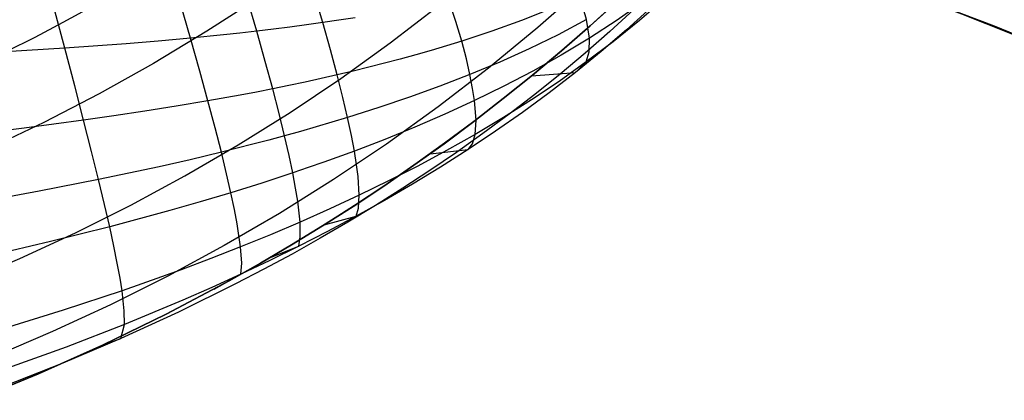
# Model space of a CAD drawing. Header units: millimetres. Extents: x -58 to 58, y -58 to 57.
# Tile 69 of 102: x 11.37 to 20.06, y 47.4 to 50.76. Entities that reach past the tile are written whole.
import ezdxf

# ---------------------------------------------------------------- set-up
doc = ezdxf.new("R2010")
doc.units = ezdxf.units.MM
doc.header["$MEASUREMENT"] = 0
doc.layers.add('Predefinito', color=5, linetype='Continuous')

msp = doc.modelspace()

# ---------------------------------------------------------------- linework, layer by layer
at = {"layer": 'Predefinito'}
for points in [[(21.0733, 50.261), (19.326, 50.9584), (17.5556, 51.5951), (15.7642, 52.1703), (13.9541, 52.6833), (12.1274, 53.1336), (10.2862, 53.5205), (8.4327, 53.8437), (6.5692, 54.1026), (4.6979, 54.2971), (2.821, 54.4269), (0.9407, 54.4919), (-0.9407, 54.4919), (-2.821, 54.4269), (-4.6979, 54.2971), (-6.5692, 54.1026), (-8.4327, 53.8437), (-10.2862, 53.5205), (-12.1274, 53.1336), (-13.9541, 52.6833), (-15.7642, 52.1703)], [(16.7708, 53.9536), (16.4067, 53.5304), (16.0293, 53.1209), (15.6387, 52.7254), (15.4384, 52.5329), (15.2347, 52.3439), (15.0277, 52.1585), (14.8172, 51.9767), (14.6033, 51.7984), (14.3859, 51.6238), (14.0534, 51.3686), (13.7147, 51.1229), (13.4861, 50.9647), (13.2553, 50.811), (13.0223, 50.6616), (12.5499, 50.3759), (12.069, 50.1072), (11.5799, 49.8552), (11.0827, 49.6194)], [(10.873, 48.4396), (11.3703, 48.6523), (11.8622, 48.8802), (12.3485, 49.1239), (12.8279, 49.3831), (13.2971, 49.6565), (13.7556, 49.9439), (14.2037, 50.2452), (14.6414, 50.5604), (15.0685, 50.8895), (15.4852, 51.2326), (15.8913, 51.5897), (16.2868, 51.9608), (16.6717, 52.3461)], [(10.9654, 47.3993), (11.5345, 47.6328), (12.1002, 47.8863), (12.6617, 48.1604), (13.2184, 48.4559), (13.4946, 48.6119), (13.7694, 48.7736), (14.0424, 48.9409), (14.3137, 49.1139), (14.5831, 49.2927), (14.8505, 49.4772), (15.1158, 49.6676), (15.3788, 49.8639), (15.6396, 50.0661), (15.8979, 50.2743), (16.1537, 50.4884), (16.4068, 50.7087), (16.6572, 50.935), (16.9046, 51.1674), (17.1491, 51.4061), (17.3905, 51.6509)], [(17.3905, 51.6509), (17.1491, 51.4061), (16.9046, 51.1674), (16.6572, 50.935), (16.4068, 50.7087), (16.1537, 50.4884), (15.8979, 50.2743), (15.6396, 50.0661), (15.3788, 49.8639), (15.1158, 49.6676), (14.8505, 49.4772), (14.5831, 49.2927), (14.3137, 49.1139), (14.0424, 48.9409), (13.7694, 48.7736), (13.4946, 48.6119), (13.2184, 48.4559), (12.6617, 48.1604), (12.1002, 47.8863), (11.5345, 47.6328), (10.9654, 47.3993)], [(21.2525, 50.1855), (19.9777, 50.7064), (18.6901, 51.195), (17.3905, 51.6509)]]:
    msp.add_lwpolyline(points, dxfattribs=at)
at = {"layer": 'Predefinito', "extrusion": (7.81484e-06, -2.96542e-06, 1)}
msp.add_lwpolyline([(17.388, 51.6519), (18.6876, 51.196), (19.9752, 50.7074), (21.25, 50.1864)], dxfattribs=at)
at = {"layer": 'Predefinito', "extrusion": (0.843748, 0.536739, 0)}
msp.add_lwpolyline([(36.7559, 319), (36.7556, 319.0222), (36.7549, 319.0446), (36.7536, 319.0671), (36.7518, 319.0899), (36.7495, 319.1127), (36.7466, 319.1357), (36.7432, 319.1588), (36.7392, 319.182), (36.7346, 319.2052), (36.7294, 319.2285), (36.7236, 319.2518), (36.7173, 319.2752), (36.7103, 319.2985), (36.7027, 319.3217), (36.6945, 319.345), (36.6856, 319.3681), (36.6762, 319.3911), (36.6661, 319.414), (36.6554, 319.4367), (36.6441, 319.4593), (36.6322, 319.4816), (36.6197, 319.5038), (36.6066, 319.5256), (36.5928, 319.5472), (36.5785, 319.5685), (36.5637, 319.5895), (36.5482, 319.6101), (36.5322, 319.6303), (36.5157, 319.6501), (36.4986, 319.6696), (36.481, 319.6886), (36.463, 319.7071), (36.4444, 319.7252), (36.4254, 319.7427), (36.406, 319.7598), (36.3862, 319.7764), (36.3659, 319.7924), (36.3453, 319.8078), (36.3243, 319.8227), (36.3031, 319.837), (36.2815, 319.8507), (36.2596, 319.8638), (36.2375, 319.8764), (36.2151, 319.8883), (36.1926, 319.8996), (36.1699, 319.9103), (36.147, 319.9203), (36.1239, 319.9298), (36.1008, 319.9386), (36.0776, 319.9468), (36.0543, 319.9544), (36.031, 319.9614), (36.0077, 319.9678), (35.9844, 319.9735), (35.9611, 319.9787), (35.9378, 319.9833), (35.9146, 319.9873), (35.8915, 319.9908), (35.8686, 319.9936), (35.8457, 319.996), (35.823, 319.9977), (35.8004, 319.999), (35.778, 319.9998), (35.7559, 320)], dxfattribs=at)
at = {"layer": 'Predefinito', "extrusion": (0.880635, 0.473795, 0)}
msp.add_lwpolyline([(39.4079, 319), (39.4077, 319.0222), (39.407, 319.0446), (39.4057, 319.0671), (39.4039, 319.0899), (39.4016, 319.1127), (39.3987, 319.1357), (39.3953, 319.1588), (39.3913, 319.182), (39.3867, 319.2052), (39.3815, 319.2285), (39.3757, 319.2518), (39.3693, 319.2752), (39.3624, 319.2985), (39.3548, 319.3217), (39.3466, 319.345), (39.3377, 319.3681), (39.3283, 319.3911), (39.3182, 319.414), (39.3075, 319.4367), (39.2962, 319.4593), (39.2843, 319.4816), (39.2718, 319.5038), (39.2587, 319.5256), (39.2449, 319.5472), (39.2306, 319.5685), (39.2157, 319.5895), (39.2003, 319.6101), (39.1843, 319.6303), (39.1678, 319.6501), (39.1507, 319.6696), (39.1331, 319.6886), (39.1151, 319.7071), (39.0965, 319.7252), (39.0775, 319.7427), (39.0581, 319.7598), (39.0382, 319.7764), (39.018, 319.7924), (38.9974, 319.8078), (38.9764, 319.8227), (38.9552, 319.837), (38.9336, 319.8507), (38.9117, 319.8638), (38.8896, 319.8764), (38.8672, 319.8883), (38.8447, 319.8996), (38.822, 319.9103), (38.7991, 319.9203), (38.776, 319.9298), (38.7529, 319.9386), (38.7297, 319.9468), (38.7064, 319.9544), (38.6831, 319.9614), (38.6598, 319.9678), (38.6365, 319.9735), (38.6132, 319.9787), (38.5899, 319.9833), (38.5667, 319.9873), (38.5436, 319.9908), (38.5207, 319.9936), (38.4978, 319.996), (38.4751, 319.9977), (38.4525, 319.999), (38.4301, 319.9998), (38.4079, 320)], dxfattribs=at)
at = {"layer": 'Predefinito', "extrusion": (0.782167, 0.623069, 0)}
msp.add_lwpolyline([(30.4154, 320), (30.3932, 319.9998), (30.3708, 319.999), (30.3483, 319.9977), (30.3256, 319.996), (30.3027, 319.9936), (30.2797, 319.9908), (30.2566, 319.9873), (30.2334, 319.9833), (30.2102, 319.9787), (30.1869, 319.9735), (30.1636, 319.9678), (30.1402, 319.9614), (30.1169, 319.9544), (30.0937, 319.9468), (30.0704, 319.9386), (30.0473, 319.9298), (30.0243, 319.9203), (30.0014, 319.9103), (29.9787, 319.8996), (29.9561, 319.8883), (29.9338, 319.8764), (29.9116, 319.8638), (29.8898, 319.8507), (29.8682, 319.837), (29.8469, 319.8227), (29.826, 319.8078), (29.8053, 319.7924), (29.7851, 319.7764), (29.7653, 319.7598), (29.7458, 319.7427), (29.7268, 319.7252), (29.7083, 319.7071), (29.6902, 319.6886), (29.6727, 319.6696), (29.6556, 319.6501), (29.6391, 319.6303), (29.6231, 319.6101), (29.6076, 319.5895), (29.5927, 319.5685), (29.5784, 319.5472), (29.5647, 319.5256), (29.5516, 319.5038), (29.539, 319.4816), (29.5271, 319.4593), (29.5158, 319.4367), (29.5051, 319.414), (29.4951, 319.3911), (29.4856, 319.3681), (29.4768, 319.345), (29.4686, 319.3217), (29.461, 319.2985), (29.454, 319.2752), (29.4476, 319.2518), (29.4419, 319.2285), (29.4367, 319.2052), (29.4321, 319.182), (29.4281, 319.1588), (29.4247, 319.1357), (29.4218, 319.1127), (29.4195, 319.0899), (29.4177, 319.0671), (29.4164, 319.0446), (29.4157, 319.0222), (29.4154, 319)], dxfattribs=at)
at = {"layer": 'Predefinito', "extrusion": (0.820741, 0.5713, 0)}
msp.add_lwpolyline([(33.1237, 320), (33.1015, 319.9998), (33.0791, 319.999), (33.0566, 319.9977), (33.0338, 319.996), (33.011, 319.9936), (32.988, 319.9908), (32.9649, 319.9873), (32.9417, 319.9833), (32.9185, 319.9787), (32.8952, 319.9735), (32.8719, 319.9678), (32.8485, 319.9614), (32.8252, 319.9544), (32.802, 319.9468), (32.7787, 319.9386), (32.7556, 319.9298), (32.7326, 319.9203), (32.7097, 319.9103), (32.687, 319.8996), (32.6644, 319.8883), (32.6421, 319.8764), (32.6199, 319.8638), (32.5981, 319.8507), (32.5765, 319.837), (32.5552, 319.8227), (32.5342, 319.8078), (32.5136, 319.7924), (32.4934, 319.7764), (32.4736, 319.7598), (32.4541, 319.7427), (32.4351, 319.7252), (32.4166, 319.7071), (32.3985, 319.6886), (32.381, 319.6696), (32.3639, 319.6501), (32.3473, 319.6303), (32.3313, 319.6101), (32.3159, 319.5895), (32.301, 319.5685), (32.2867, 319.5472), (32.273, 319.5256), (32.2599, 319.5038), (32.2473, 319.4816), (32.2354, 319.4593), (32.2241, 319.4367), (32.2134, 319.414), (32.2034, 319.3911), (32.1939, 319.3681), (32.1851, 319.345), (32.1769, 319.3217), (32.1693, 319.2985), (32.1623, 319.2752), (32.1559, 319.2518), (32.1502, 319.2285), (32.145, 319.2052), (32.1404, 319.182), (32.1364, 319.1588), (32.1329, 319.1357), (32.1301, 319.1127), (32.1277, 319.0899), (32.126, 319.0671), (32.1247, 319.0446), (32.1239, 319.0222), (32.1237, 319)], dxfattribs=at)
at = {"layer": 'Predefinito', "extrusion": (0.855791, 0.517322, 0)}
msp.add_lwpolyline([(35.6167, 320), (35.5945, 319.9998), (35.5722, 319.999), (35.5496, 319.9977), (35.5269, 319.996), (35.504, 319.9936), (35.481, 319.9908), (35.458, 319.9873), (35.4348, 319.9833), (35.4115, 319.9787), (35.3882, 319.9735), (35.3649, 319.9678), (35.3416, 319.9614), (35.3183, 319.9544), (35.295, 319.9468), (35.2718, 319.9386), (35.2486, 319.9298), (35.2256, 319.9203), (35.2027, 319.9103), (35.18, 319.8996), (35.1574, 319.8883), (35.1351, 319.8764), (35.113, 319.8638), (35.0911, 319.8507), (35.0695, 319.837), (35.0482, 319.8227), (35.0273, 319.8078), (35.0067, 319.7924), (34.9864, 319.7764), (34.9666, 319.7598), (34.9472, 319.7427), (34.9282, 319.7252), (34.9096, 319.7071), (34.8916, 319.6886), (34.874, 319.6696), (34.8569, 319.6501), (34.8404, 319.6303), (34.8244, 319.6101), (34.8089, 319.5895), (34.7941, 319.5685), (34.7797, 319.5472), (34.766, 319.5256), (34.7529, 319.5038), (34.7404, 319.4816), (34.7285, 319.4593), (34.7172, 319.4367), (34.7065, 319.414), (34.6964, 319.3911), (34.687, 319.3681), (34.6781, 319.345), (34.6699, 319.3217), (34.6623, 319.2985), (34.6553, 319.2752), (34.649, 319.2518), (34.6432, 319.2285), (34.638, 319.2052), (34.6334, 319.182), (34.6294, 319.1588), (34.626, 319.1357), (34.6231, 319.1127), (34.6208, 319.0899), (34.619, 319.0671), (34.6177, 319.0446), (34.617, 319.0222), (34.6167, 319)], dxfattribs=at)
at = {"layer": 'Predefinito', "extrusion": (0.875853, 0.482577, 0)}
msp.add_lwpolyline([(37.0614, 320), (37.0392, 319.9998), (37.0168, 319.999), (36.9942, 319.9977), (36.9715, 319.996), (36.9487, 319.9936), (36.9257, 319.9908), (36.9026, 319.9873), (36.8794, 319.9833), (36.8562, 319.9787), (36.8329, 319.9735), (36.8095, 319.9678), (36.7862, 319.9614), (36.7629, 319.9544), (36.7396, 319.9468), (36.7164, 319.9386), (36.6933, 319.9298), (36.6702, 319.9203), (36.6474, 319.9103), (36.6246, 319.8996), (36.6021, 319.8883), (36.5797, 319.8764), (36.5576, 319.8638), (36.5357, 319.8507), (36.5142, 319.837), (36.4929, 319.8227), (36.4719, 319.8078), (36.4513, 319.7924), (36.4311, 319.7764), (36.4112, 319.7598), (36.3918, 319.7427), (36.3728, 319.7252), (36.3543, 319.7071), (36.3362, 319.6886), (36.3186, 319.6696), (36.3016, 319.6501), (36.285, 319.6303), (36.269, 319.6101), (36.2536, 319.5895), (36.2387, 319.5685), (36.2244, 319.5472), (36.2106, 319.5256), (36.1975, 319.5038), (36.185, 319.4816), (36.1731, 319.4593), (36.1618, 319.4367), (36.1511, 319.414), (36.141, 319.3911), (36.1316, 319.3681), (36.1227, 319.345), (36.1145, 319.3217), (36.1069, 319.2985), (36.1, 319.2752), (36.0936, 319.2518), (36.0878, 319.2285), (36.0826, 319.2052), (36.0781, 319.182), (36.0741, 319.1588), (36.0706, 319.1357), (36.0677, 319.1127), (36.0654, 319.0899), (36.0636, 319.0671), (36.0624, 319.0446), (36.0616, 319.0222), (36.0614, 319)], dxfattribs=at)
at = {"layer": 'Predefinito', "extrusion": (0.871963, 0.489571, 0)}
msp.add_lwpolyline([(36.7801, 320), (36.7579, 319.9998), (36.7355, 319.999), (36.7129, 319.9977), (36.6902, 319.996), (36.6674, 319.9936), (36.6444, 319.9908), (36.6213, 319.9873), (36.5981, 319.9833), (36.5749, 319.9787), (36.5516, 319.9735), (36.5283, 319.9678), (36.5049, 319.9614), (36.4816, 319.9544), (36.4583, 319.9468), (36.4351, 319.9386), (36.412, 319.9298), (36.389, 319.9203), (36.3661, 319.9103), (36.3433, 319.8996), (36.3208, 319.8883), (36.2984, 319.8764), (36.2763, 319.8638), (36.2545, 319.8507), (36.2329, 319.837), (36.2116, 319.8227), (36.1906, 319.8078), (36.17, 319.7924), (36.1498, 319.7764), (36.1299, 319.7598), (36.1105, 319.7427), (36.0915, 319.7252), (36.073, 319.7071), (36.0549, 319.6886), (36.0373, 319.6696), (36.0203, 319.6501), (36.0037, 319.6303), (35.9877, 319.6101), (35.9723, 319.5895), (35.9574, 319.5685), (35.9431, 319.5472), (35.9294, 319.5256), (35.9162, 319.5038), (35.9037, 319.4816), (35.8918, 319.4593), (35.8805, 319.4367), (35.8698, 319.414), (35.8597, 319.3911), (35.8503, 319.3681), (35.8415, 319.345), (35.8333, 319.3217), (35.8257, 319.2985), (35.8187, 319.2752), (35.8123, 319.2518), (35.8065, 319.2285), (35.8014, 319.2052), (35.7968, 319.182), (35.7928, 319.1588), (35.7893, 319.1357), (35.7865, 319.1127), (35.7841, 319.0899), (35.7823, 319.0671), (35.7811, 319.0446), (35.7803, 319.0222), (35.7801, 319)], dxfattribs=at)
at = {"layer": 'Predefinito', "extrusion": (0.879642, 0.475637, 0)}
msp.add_lwpolyline([(37.3359, 320), (37.3137, 319.9998), (37.2913, 319.999), (37.2687, 319.9977), (37.246, 319.996), (37.2231, 319.9936), (37.2002, 319.9908), (37.1771, 319.9873), (37.1539, 319.9833), (37.1306, 319.9787), (37.1073, 319.9735), (37.084, 319.9678), (37.0607, 319.9614), (37.0374, 319.9544), (37.0141, 319.9468), (36.9909, 319.9386), (36.9678, 319.9298), (36.9447, 319.9203), (36.9218, 319.9103), (36.8991, 319.8996), (36.8766, 319.8883), (36.8542, 319.8764), (36.8321, 319.8638), (36.8102, 319.8507), (36.7886, 319.837), (36.7674, 319.8227), (36.7464, 319.8078), (36.7258, 319.7924), (36.7056, 319.7764), (36.6857, 319.7598), (36.6663, 319.7427), (36.6473, 319.7252), (36.6287, 319.7071), (36.6107, 319.6886), (36.5931, 319.6696), (36.576, 319.6501), (36.5595, 319.6303), (36.5435, 319.6101), (36.528, 319.5895), (36.5132, 319.5685), (36.4989, 319.5472), (36.4851, 319.5256), (36.472, 319.5038), (36.4595, 319.4816), (36.4476, 319.4593), (36.4363, 319.4367), (36.4256, 319.414), (36.4155, 319.3911), (36.4061, 319.3681), (36.3972, 319.345), (36.389, 319.3217), (36.3814, 319.2985), (36.3745, 319.2752), (36.3681, 319.2518), (36.3623, 319.2285), (36.3571, 319.2052), (36.3525, 319.182), (36.3485, 319.1588), (36.3451, 319.1357), (36.3422, 319.1127), (36.3399, 319.0899), (36.3381, 319.0671), (36.3368, 319.0446), (36.3361, 319.0222), (36.3359, 319)], dxfattribs=at)
at = {"layer": 'Predefinito', "extrusion": (0.883364, 0.468689, 0)}
msp.add_lwpolyline([(37.6061, 320), (37.5839, 319.9998), (37.5615, 319.999), (37.539, 319.9977), (37.5162, 319.996), (37.4934, 319.9936), (37.4704, 319.9908), (37.4473, 319.9873), (37.4241, 319.9833), (37.4009, 319.9787), (37.3776, 319.9735), (37.3543, 319.9678), (37.3309, 319.9614), (37.3076, 319.9544), (37.2843, 319.9468), (37.2611, 319.9386), (37.238, 319.9298), (37.215, 319.9203), (37.1921, 319.9103), (37.1694, 319.8996), (37.1468, 319.8883), (37.1245, 319.8764), (37.1023, 319.8638), (37.0805, 319.8507), (37.0589, 319.837), (37.0376, 319.8227), (37.0166, 319.8078), (36.996, 319.7924), (36.9758, 319.7764), (36.956, 319.7598), (36.9365, 319.7427), (36.9175, 319.7252), (36.899, 319.7071), (36.8809, 319.6886), (36.8634, 319.6696), (36.8463, 319.6501), (36.8297, 319.6303), (36.8137, 319.6101), (36.7983, 319.5895), (36.7834, 319.5685), (36.7691, 319.5472), (36.7554, 319.5256), (36.7423, 319.5038), (36.7297, 319.4816), (36.7178, 319.4593), (36.7065, 319.4367), (36.6958, 319.414), (36.6858, 319.3911), (36.6763, 319.3681), (36.6675, 319.345), (36.6593, 319.3217), (36.6517, 319.2985), (36.6447, 319.2752), (36.6383, 319.2518), (36.6326, 319.2285), (36.6274, 319.2052), (36.6228, 319.182), (36.6188, 319.1588), (36.6153, 319.1357), (36.6125, 319.1127), (36.6101, 319.0899), (36.6084, 319.0671), (36.6071, 319.0446), (36.6063, 319.0222), (36.6061, 319)], dxfattribs=at)
at = {"layer": 'Predefinito', "extrusion": (0.887013, 0.461744, 0)}
msp.add_lwpolyline([(37.8717, 320), (37.8495, 319.9998), (37.8271, 319.999), (37.8045, 319.9977), (37.7818, 319.996), (37.7589, 319.9936), (37.736, 319.9908), (37.7129, 319.9873), (37.6897, 319.9833), (37.6664, 319.9787), (37.6432, 319.9735), (37.6198, 319.9678), (37.5965, 319.9614), (37.5732, 319.9544), (37.5499, 319.9468), (37.5267, 319.9386), (37.5036, 319.9298), (37.4805, 319.9203), (37.4577, 319.9103), (37.4349, 319.8996), (37.4124, 319.8883), (37.39, 319.8764), (37.3679, 319.8638), (37.346, 319.8507), (37.3244, 319.837), (37.3032, 319.8227), (37.2822, 319.8078), (37.2616, 319.7924), (37.2414, 319.7764), (37.2215, 319.7598), (37.2021, 319.7427), (37.1831, 319.7252), (37.1646, 319.7071), (37.1465, 319.6886), (37.1289, 319.6696), (37.1118, 319.6501), (37.0953, 319.6303), (37.0793, 319.6101), (37.0639, 319.5895), (37.049, 319.5685), (37.0347, 319.5472), (37.0209, 319.5256), (37.0078, 319.5038), (36.9953, 319.4816), (36.9834, 319.4593), (36.9721, 319.4367), (36.9614, 319.414), (36.9513, 319.3911), (36.9419, 319.3681), (36.933, 319.345), (36.9248, 319.3217), (36.9172, 319.2985), (36.9103, 319.2752), (36.9039, 319.2518), (36.8981, 319.2285), (36.8929, 319.2052), (36.8884, 319.182), (36.8843, 319.1588), (36.8809, 319.1357), (36.878, 319.1127), (36.8757, 319.0899), (36.8739, 319.0671), (36.8727, 319.0446), (36.8719, 319.0222), (36.8717, 319)], dxfattribs=at)
at = {"layer": 'Predefinito', "extrusion": (0.913555, 0.406714, 0)}
msp.add_lwpolyline([(39.8221, 320), (39.7999, 319.9998), (39.7775, 319.999), (39.755, 319.9977), (39.7323, 319.996), (39.7094, 319.9936), (39.6864, 319.9908), (39.6633, 319.9873), (39.6402, 319.9833), (39.6169, 319.9787), (39.5936, 319.9735), (39.5703, 319.9678), (39.547, 319.9614), (39.5237, 319.9544), (39.5004, 319.9468), (39.4772, 319.9386), (39.454, 319.9298), (39.431, 319.9203), (39.4081, 319.9103), (39.3854, 319.8996), (39.3628, 319.8883), (39.3405, 319.8764), (39.3184, 319.8638), (39.2965, 319.8507), (39.2749, 319.837), (39.2536, 319.8227), (39.2327, 319.8078), (39.2121, 319.7924), (39.1918, 319.7764), (39.172, 319.7598), (39.1526, 319.7427), (39.1336, 319.7252), (39.115, 319.7071), (39.097, 319.6886), (39.0794, 319.6696), (39.0623, 319.6501), (39.0458, 319.6303), (39.0298, 319.6101), (39.0143, 319.5895), (38.9994, 319.5685), (38.9851, 319.5472), (38.9714, 319.5256), (38.9583, 319.5038), (38.9458, 319.4816), (38.9338, 319.4593), (38.9225, 319.4367), (38.9119, 319.414), (38.9018, 319.3911), (38.8923, 319.3681), (38.8835, 319.345), (38.8753, 319.3217), (38.8677, 319.2985), (38.8607, 319.2752), (38.8544, 319.2518), (38.8486, 319.2285), (38.8434, 319.2052), (38.8388, 319.182), (38.8348, 319.1588), (38.8314, 319.1357), (38.8285, 319.1127), (38.8262, 319.0899), (38.8244, 319.0671), (38.8231, 319.0446), (38.8224, 319.0222), (38.8221, 319)], dxfattribs=at)
at = {"layer": 'Predefinito', "extrusion": (1, 0, 0)}
msp.add_lwpolyline([(48.4559, 60.0032), (48.4559, 319)], dxfattribs=at)
at = {"layer": 'Predefinito'}
for points in [[(16.521, 54.7696, 319.7071), (16.4325, 54.6577, 319.7071), (16.0783, 54.2293, 319.7071), (15.8958, 54.02, 319.7071), (15.7098, 53.8141, 319.7071), (15.52, 53.6115, 319.7071), (15.3266, 53.4122, 319.7071), (15.1294, 53.2163, 319.7071), (14.9284, 53.0239, 319.7071), (14.7236, 52.8349, 319.7071), (14.5148, 52.6493, 319.7071), (14.3022, 52.4673, 319.7071), (14.0855, 52.2887, 319.7071), (13.7528, 52.0276, 319.7071), (13.4118, 51.7753, 319.7071), (13.1814, 51.6131, 319.7071), (12.9485, 51.4556, 319.7071), (12.7133, 51.3029, 319.7071), (12.4757, 51.1548, 319.7071), (12.2356, 51.0112, 319.7071), (11.9933, 50.8723, 319.7071), (11.7485, 50.7377, 319.7071), (11.5015, 50.6077, 319.7071), (11.2521, 50.4819, 319.7071)], [(13.0849, 48.3828, 60.0026), (13.3224, 48.5146, 48.6431), (13.3287, 48.6106, 46.7008), (13.3189, 48.7553, 44.7495), (13.2887, 48.9592, 42.793), (13.2646, 49.087, 41.8141), (13.2337, 49.234, 40.8353), (13.1955, 49.4019, 39.8573), (13.1494, 49.5923, 38.8806), (13.0948, 49.8068, 37.907), (13.0312, 50.0458, 36.9394), (12.9585, 50.3098, 35.9802), (12.8768, 50.5996, 35.031), (12.7862, 50.9158, 34.0937), (12.6869, 51.2594, 33.1701), (12.5793, 51.631, 32.2624), (12.5225, 51.8276, 31.8151), (12.4638, 52.0316, 31.3726), (12.4033, 52.243, 30.9351), (12.341, 52.4619, 30.5029), (12.2772, 52.6884, 30.0764), (12.2119, 52.9226, 29.6558)], [(13.5745, 48.6582, 60.0031), (13.8333, 48.7616, 48.7303), (13.8467, 48.8453, 46.8026), (13.845, 48.9745, 44.8665), (13.8242, 49.1588, 42.9253), (13.8053, 49.2751, 41.954), (13.78, 49.4092, 40.9827), (13.7476, 49.5626, 40.012), (13.7077, 49.737, 39.0424), (13.6595, 49.9336, 38.0755), (13.6025, 50.1529, 37.114), (13.5363, 50.3954, 36.1602), (13.4611, 50.6617, 35.2155), (13.3768, 50.9526, 34.2816), (13.2836, 51.2689, 33.3604), (13.1818, 51.6113, 32.4536), (13.0716, 51.9807, 31.5633), (13.0136, 52.1759, 31.1249), (12.9538, 52.3781, 30.6915), (12.8922, 52.5875, 30.2632), (12.829, 52.8042, 29.8403)], [(14.0563, 48.9493, 60.0036), (14.339, 49.0264, 48.8407), (14.3604, 49.0981, 46.9316), (14.3677, 49.2119, 45.0146), (14.357, 49.3767, 43.0928), (14.3436, 49.4812, 42.1311), (14.3241, 49.6022, 41.1694), (14.2979, 49.7409, 40.2082), (14.2645, 49.8988, 39.2478), (14.2231, 50.0771, 38.2896), (14.1728, 50.2762, 37.3364), (14.1134, 50.4963, 36.3901), (14.0448, 50.7383, 35.452), (13.9669, 51.0027, 34.5237), (13.8799, 51.2904, 33.6069), (13.7838, 51.6023, 32.7031), (13.6789, 51.9392, 31.8143), (13.5656, 52.302, 30.9424), (13.506, 52.4935, 30.5133), (13.4446, 52.6917, 30.0892)], [(14.9931, 49.578, 60.0047), (15.3281, 49.6158, 49.1245), (15.3662, 49.6655, 47.264), (15.3908, 49.7494, 45.3968), (15.3984, 49.8745, 43.5253), (15.3847, 50.0484, 41.652), (15.3683, 50.1561, 40.7153), (15.3447, 50.2793, 39.7791), (15.3129, 50.4186, 38.8444), (15.2718, 50.5743, 37.9134), (15.2208, 50.7468, 36.9878), (15.1596, 50.9366, 36.0687), (15.0878, 51.1446, 35.1573), (15.0053, 51.3715, 34.255), (14.9119, 51.6183, 33.3632), (14.8074, 51.8861, 32.4834), (14.6922, 52.1761, 31.6173), (14.5666, 52.4896, 30.7667)], [(15.8894, 50.2666, 60.0055), (16.2757, 50.2963, 49.4745), (16.3722, 50.3897, 45.8716), (16.3968, 50.4783, 44.0641), (16.3996, 50.6014, 42.2548), (16.3751, 50.7644, 40.4449), (16.3148, 50.9717, 38.6391), (16.2679, 51.0922, 37.7412), (16.2087, 51.2247, 36.8479), (16.1364, 51.3697, 35.9601), (16.0499, 51.5285, 35.0787), (15.9483, 51.7021, 34.205), (15.831, 51.8921, 33.3403), (15.7322, 52.0466, 32.6979), (15.6241, 52.2124, 32.0622)], [(12.0862, 47.8797, 60.0018), (12.2616, 47.9461, 52.4043), (12.2944, 48.0703, 48.5199), (12.2919, 48.1916, 46.5571), (12.2719, 48.3676, 44.5845), (12.2542, 48.4798, 43.596), (12.2304, 48.6103, 42.6066), (12.2002, 48.7608, 41.6172), (12.1629, 48.9331, 40.6282), (12.118, 49.1289, 39.6403), (12.065, 49.3502, 38.6544), (12.0034, 49.5986, 37.6723), (11.933, 49.8747, 36.6973), (11.8537, 50.1789, 35.732), (11.7658, 50.512, 34.7782), (11.6693, 50.8746, 33.838), (11.618, 51.0672, 33.3737), (11.5647, 51.2676, 32.9136), (11.5094, 51.4757, 32.4581), (11.4522, 51.6916, 32.0073), (11.3932, 51.9156, 31.5617), (11.3325, 52.1476, 31.1214)], [(17.18, 51.8545, 319.7071), (16.7789, 51.453, 319.7071), (16.3667, 51.0662, 319.7071), (15.9434, 50.6941, 319.7071), (15.5091, 50.3365, 319.7071), (15.0638, 49.9934, 319.7071), (14.6077, 49.6648, 319.7071), (14.1407, 49.3508, 319.7071), (13.6629, 49.0514, 319.7071), (13.1741, 48.7666, 319.7071), (12.675, 48.4966, 319.7071), (12.1691, 48.2432, 319.7071), (11.6579, 48.0063, 319.7071), (11.1415, 47.7855, 319.7071)], [(17.3905, 51.6509, 60.0057), (17.1514, 51.4083, 60.0055), (16.9078, 51.1705, 60.0053), (16.6598, 50.9374, 60.0052), (16.407, 50.7089, 60.005), (16.156, 50.4904, 60.0049), (15.9011, 50.2769, 60.0047), (15.6423, 50.0682, 60.0045), (15.3793, 49.8643, 60.0044), (15.1201, 49.6708, 60.0042), (14.8581, 49.4825, 60.0041), (14.5931, 49.2993, 60.0039), (14.325, 49.1211, 60.0038), (14.0537, 48.9478, 60.0036), (13.7791, 48.7794, 60.0035), (13.5011, 48.6156, 60.0033), (13.2195, 48.4565, 60.0032), (12.6653, 48.1622, 60.0029), (12.1014, 47.8868, 60.0026), (11.538, 47.6343, 60.0023), (10.9667, 47.3998, 60.0021)], [(17.5326, 51.6032, 53.4771), (17.4103, 51.4703, 53.4351), (17.2086, 51.2592, 53.3673), (17.0028, 51.0534, 53.3), (16.793, 50.853, 53.2336), (16.5794, 50.6578, 53.1682), (16.3621, 50.4677, 53.1041), (16.1414, 50.2826, 53.0416), (15.9173, 50.1025, 52.9808), (15.6899, 49.9272, 52.922), (15.4593, 49.7567, 52.8652), (15.2258, 49.5909, 52.8108), (14.9895, 49.4298, 52.7589), (14.7508, 49.2734, 52.7099), (14.5098, 49.1216, 52.6639), (14.2667, 48.9742, 52.6212), (14.0214, 48.8313, 52.5822), (13.7743, 48.6925, 52.547), (13.5253, 48.558, 52.5157), (13.2749, 48.4276, 52.488), (12.7701, 48.1789, 52.4416), (12.2616, 47.9461, 52.4043), (11.7492, 47.7281, 52.3728), (11.2325, 47.5242, 52.3452)], [(17.6792, 51.5531, 46.6799), (17.4885, 51.3521, 46.5478), (17.2928, 51.1589, 46.4176), (17.0698, 50.9532, 46.2757), (16.8417, 50.7566, 46.1371), (16.6089, 50.5688, 46.0023), (16.3722, 50.3897, 45.8716), (16.1318, 50.2187, 45.7454), (15.888, 50.0552, 45.624), (15.6409, 49.8989, 45.5077), (15.3908, 49.7494, 45.3968), (15.1382, 49.6063, 45.2915), (14.8834, 49.4692, 45.1925), (14.6265, 49.3379, 45.1), (14.3677, 49.2119, 45.0146), (14.1071, 49.0909, 44.9366), (13.845, 48.9745, 44.8665), (13.5821, 48.8626, 44.8044), (13.3189, 48.7553, 44.7495), (13.0559, 48.6523, 44.701), (12.7934, 48.5534, 44.6579), (12.2719, 48.3676, 44.5845), (11.7524, 48.1949, 44.5224), (11.2305, 48.0334, 44.4678)], [(16.8858, 50.9303, 42.5938), (16.6446, 50.7608, 42.4215), (16.3996, 50.6014, 42.2548), (16.1509, 50.4512, 42.0942), (15.8988, 50.3093, 41.94), (15.6433, 50.1753, 41.7925), (15.3847, 50.0484, 41.652), (15.1232, 49.9281, 41.5189), (14.8593, 49.814, 41.3938), (14.5928, 49.7055, 41.2772), (14.3241, 49.6022, 41.1694), (14.053, 49.5035, 41.0711), (13.9167, 49.4558, 41.0257), (13.78, 49.4092, 40.9827), (13.5064, 49.3193, 40.9044), (13.2337, 49.234, 40.8353), (12.9625, 49.153, 40.7743), (12.6932, 49.0759, 40.7202), (12.1629, 48.9331, 40.6282), (11.6393, 48.802, 40.5505), (11.1161, 48.6801, 40.4823)], [(16.9495, 50.875, 49.7696), (16.7289, 50.6752, 49.6687), (16.5042, 50.4823, 49.5702), (16.2757, 50.2963, 49.4745), (16.0437, 50.117, 49.3818), (15.8082, 49.9439, 49.2924), (15.5696, 49.7769, 49.2066), (15.3281, 49.6158, 49.1245), (15.084, 49.4604, 49.0465), (14.8377, 49.3105, 48.973), (14.5893, 49.166, 48.9042), (14.339, 49.0264, 48.8407), (14.0869, 48.8917, 48.7826), (13.8333, 48.7616, 48.7303), (13.5783, 48.6359, 48.684), (13.3224, 48.5146, 48.6431), (13.0657, 48.3974, 48.6069), (12.8087, 48.2844, 48.5748), (12.2944, 48.0703, 48.5199), (11.7788, 47.8703, 48.4736), (11.2594, 47.683, 48.4329)], [(16.0593, 50.8606, 38.4452), (15.8004, 50.7578, 38.2593), (15.5378, 50.6627, 38.082), (15.2718, 50.5743, 37.9134), (15.0023, 50.4921, 37.754), (14.8662, 50.453, 37.6779), (14.7293, 50.4153, 37.6043), (14.5915, 50.3788, 37.5333), (14.4528, 50.3435, 37.4649), (14.3132, 50.3093, 37.3993), (14.1728, 50.2762, 37.3364), (14.0314, 50.244, 37.2764), (13.8892, 50.2127, 37.2192), (13.7461, 50.1824, 37.1651), (13.6025, 50.1529, 37.114), (13.4588, 50.1245, 37.0661), (13.3156, 50.0972, 37.0211), (13.0312, 50.0458, 36.9394), (12.75, 49.9981, 36.8676), (12.4727, 49.9539, 36.8043), (12.2002, 49.9129, 36.748), (11.933, 49.8747, 36.6973), (11.4066, 49.8041, 36.6077), (10.8845, 49.7398, 36.5294)], [(16.3751, 50.7644, 40.4449), (16.1227, 50.631, 40.2672), (15.8667, 50.5062, 40.0968), (15.6074, 50.3892, 39.934), (15.3447, 50.2793, 39.7791), (15.079, 50.1758, 39.6325), (14.8104, 50.0783, 39.4947), (14.5389, 49.9861, 39.3663), (14.402, 49.9419, 39.3058), (14.2645, 49.8988, 39.2478), (14.1263, 49.8568, 39.1924), (13.9873, 49.8159, 39.1396), (13.8478, 49.7759, 39.0896), (13.7077, 49.737, 39.0424), (13.5676, 49.6991, 38.9981), (13.4278, 49.6624, 38.9564), (13.1494, 49.5923, 38.8806), (12.8733, 49.5263, 38.8138), (12.6001, 49.4641, 38.7547), (12.065, 49.3502, 38.6544), (11.5398, 49.2468, 38.57), (11.0166, 49.1512, 38.496)], [(14.33, 50.7815, 35.5891), (14.1879, 50.7594, 35.519), (14.0448, 50.7383, 35.452), (13.9004, 50.7179, 35.388), (13.7549, 50.6984, 35.3273), (13.6084, 50.6796, 35.2697), (13.4611, 50.6617, 35.2155), (13.3138, 50.6447, 35.1647), (13.1672, 50.6288, 35.1171), (12.8768, 50.5996, 35.031), (12.5907, 50.5737, 34.9557), (12.3096, 50.5507, 34.8894), (11.7658, 50.512, 34.7782), (11.2392, 50.4794, 34.6856)]]:
    msp.add_polyline3d(points, dxfattribs=at)

doc.saveas('drawing.dxf')
